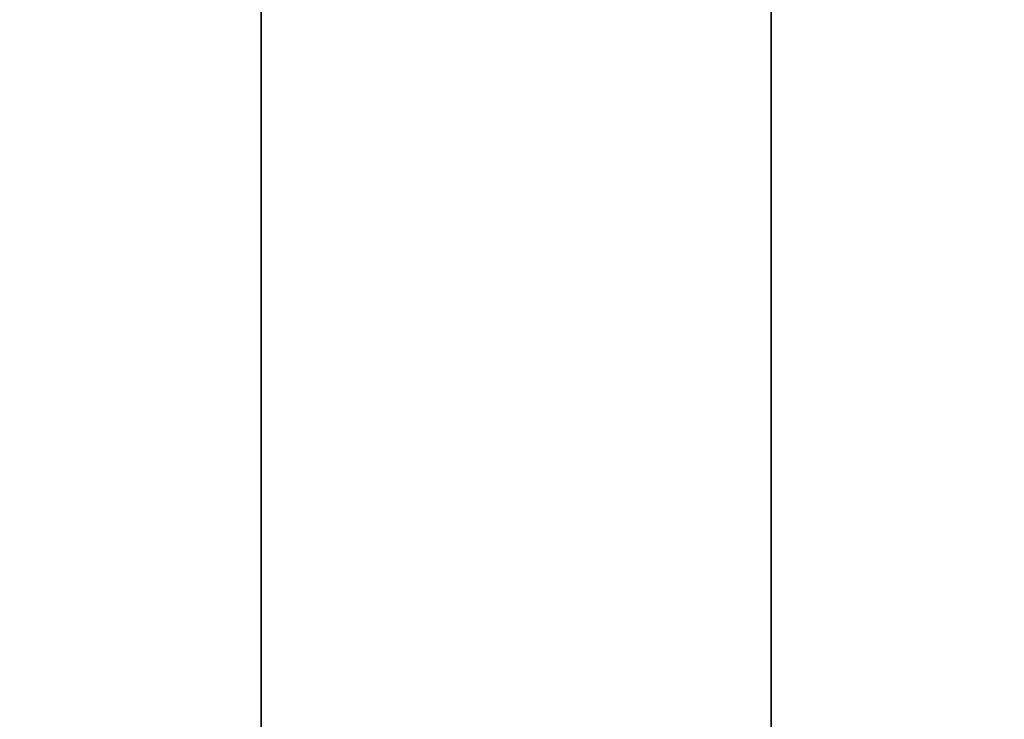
# Model space of a CAD drawing. Header units: millimetres. Extents: x 549 to 1049, y -22 to 79.
# Tile 21 of 127: x 657.783 to 658.199, y 47.49 to 47.786. Entities that reach past the tile are written whole.
import ezdxf

# ---------------------------------------------------------------- set-up
doc = ezdxf.new("R2010")
doc.units = ezdxf.units.MM
doc.header["$LTSCALE"] = 41.718519
doc.layers.add('34', color=7, linetype='CONTINUOUS')
doc.layers.add('35', color=7, linetype='CONTINUOUS')

msp = doc.modelspace()

# ---------------------------------------------------------------- linework, layer by layer
at = {"layer": '34', "color": 44, "linetype": 'Continuous', "true_color": 0x8c7500}
for points in [[(658.10055, 77.39743, 136.28061), (651.48678, -22.00257, 140.95092), (651.48678, 77.39743, 140.95092), (658.10055, 77.39743, 136.28061)], [(658.10055, -22.00257, 136.28061), (651.48678, -22.00257, 140.95092), (658.10055, 77.39743, 136.28061), (658.10055, -22.00257, 136.28061)], [(664.8621, 77.39743, 131.82691), (658.10055, -22.00257, 136.28061), (658.10055, 77.39743, 136.28061), (664.8621, 77.39743, 131.82691)], [(664.8621, -22.00257, 131.82691), (658.10055, -22.00257, 136.28061), (664.8621, 77.39743, 131.82691), (664.8621, -22.00257, 131.82691)]]:
    msp.add_3dface(points, dxfattribs=at)
at = {"layer": '35', "color": 44, "linetype": 'Continuous', "true_color": 0x8c7500}
for points in [[(651.27589, 77.39743, 544.50539), (657.88478, -22.00257, 549.18262), (657.88478, 77.39743, 549.18262), (651.27589, 77.39743, 544.50539)], [(651.27589, -22.00257, 544.50539), (657.88478, -22.00257, 549.18262), (651.27589, 77.39743, 544.50539), (651.27589, -22.00257, 544.50539)], [(657.88478, -22.00257, 549.18262), (664.64166, -22.00257, 553.64338), (657.88478, 77.39743, 549.18262), (657.88478, -22.00257, 549.18262)], [(657.88478, 77.39743, 549.18262), (664.64166, -22.00257, 553.64338), (664.64166, 77.39743, 553.64338), (657.88478, 77.39743, 549.18262)]]:
    msp.add_3dface(points, dxfattribs=at)

doc.saveas('drawing.dxf')
